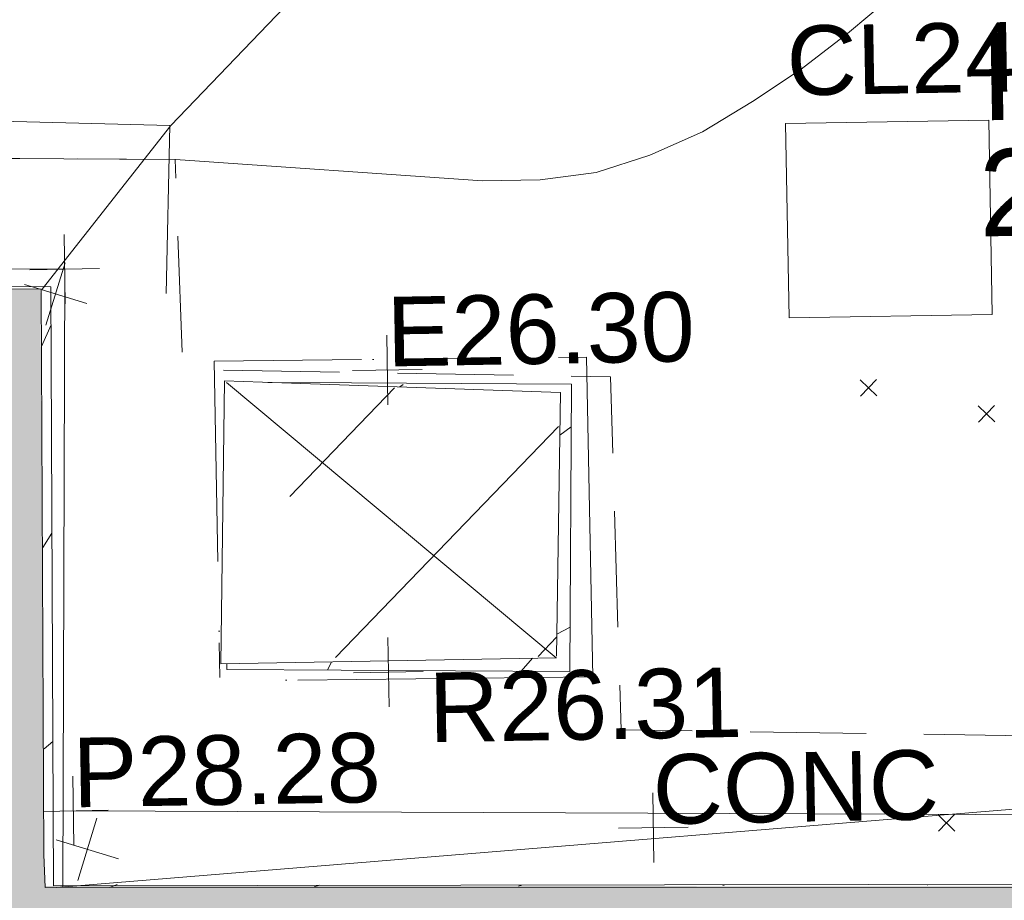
# Model space of a CAD drawing. Header units: millimetres. Extents: x -290717 to 520720, y -88450 to 287762.
# Tile 22 of 256: x -254559 to -250313, y 70557 to 74354. Entities that reach past the tile are written whole.
import ezdxf

# ---------------------------------------------------------------- set-up
doc = ezdxf.new("R2010")
doc.units = ezdxf.units.MM
for name, pattern in [('IMPORT-DASHED _2_', [750, 500, -250]), ('IMPORT-UG_ELEC_STREET LIGHTING_QLB2 _2_', [2700, 1500, -300.0000000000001, 0, -250, 150, -300.0000000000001, 0, -200]), ('IMPORT-UG_UNIDENTIFIED_QLA _2_', [2350, 1500, -300.0000000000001, 0, -50, 150, -300.0000000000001, 0, -50])]:
    doc.linetypes.add(name, pattern=pattern)
for name, color, linetype, lineweight, true_color in [('00_TOPO_BUILDING_HATCH', 7, 'Continuous', 9, 0x999999), ('00_TOPO_BUILDING_OUTLINE', 5, 'Continuous', 9, 0x0000ff), ('00_TOPO_EAVE', 7, 'Continuous', 9, 0x666666), ('00_TOPO_FOOTPATH', 7, 'Continuous', 9, 0xa50000), ('00_TOPO_SERV_IC', 5, 'Continuous', 9, 0x0000ff), ('01_DTM_CONTOUR_MJR', 7, 'Continuous', 9, 0x7f3f00), ('12333-PUM-2D-U-0001-C01 - Rev2_REVIT IMPORT_dwg', 7, 'Continuous', 9, 0x767676), ('A_RHA_Line', 7, 'Continuous', 9, 0x00a600), ('BUILDING', 5, 'Continuous', 9, 0x0000ff), ('CONTOURS_INDEX', 4, 'Continuous', 9, 0x00ffff), ('EAVE_LVL', 3, 'Continuous', 9, 0x00ff00), ('HATCHING', 4, 'Continuous', 9, 0x00ffff), ('MANHOLES_LVL', 7, 'Continuous', 9, 0xa50000), ('PUM-UNIDENTIFIED UTILITIES-QLA', 7, 'IMPORT-UG_UNIDENTIFIED_QLA _2_', 9, 0x52a500), ('RIDGE_LVL', 6, 'Continuous', 9, 0xff00ff)]:
    doc.layers.add(name, color=color, linetype=linetype, lineweight=lineweight, true_color=true_color)
for name, color, linetype, lineweight in [('A_RHA_Detail', 7, 'Continuous', 9), ('CHANGE_OF_SURFACE', 7, 'IMPORT-DASHED _2_', 9), ('GEN-TEXT', 7, 'Continuous', 9), ('PARAPET', 7, 'Continuous', 9), ('PARAPET_LVL', 7, 'Continuous', 9), ('Text', 7, 'Continuous', 9), ('TEXT_TXT', 7, 'Continuous', 9)]:
    doc.layers.add(name, color=color, linetype=linetype, lineweight=lineweight)
doc.styles.add('Arial_3', font='arial.ttf', dxfattribs={"height": 299.9999999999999})
doc.styles.add('Swis721 Lt BT_2', font='swissl.ttf', dxfattribs={"height": 375})
pattern_1 = [(45, (-537532529.603, -725615860.767), (-441.9417382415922, 441.9417382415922), [])]

# ---------------------------------------------------------------- blocks, each defined once
blk = doc.blocks.new('12333-PUM-2D-U-0001-C01 - Rev2_REVIT IMPORT_dwg_MSL_Eaves_SYM_1-V42-Site Location Plan Existing')
at = {"layer": '00_TOPO_EAVE', "color": 254, "true_color": 0xcccccc}
for p, q in [((-116.0873754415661, -356.5791934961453), (116.0873754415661, 356.5791934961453)), ((-174.818541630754, 56.91365633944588), (-356.5791934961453, 116.0873754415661)), ((356.5791934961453, -116.0873754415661), (-164.9679200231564, 53.70670307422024))]:
    blk.add_line(p, q, dxfattribs=at)
blk = doc.blocks.new('12333-PUM-2D-U-0001-C01 - Rev2_REVIT IMPORT_dwg_MSL_Eaves_SYM_1-V20-Site Location Plan Existing')
at = {"layer": '00_TOPO_EAVE', "color": 254, "true_color": 0xcccccc}
for p, q in [((-116.0873754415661, -356.5791934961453), (116.0873754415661, 356.5791934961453)), ((356.5791934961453, -116.0873754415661), (-356.5791934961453, 116.0873754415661))]:
    blk.add_line(p, q, dxfattribs=at)
blk = doc.blocks.new('12333-PUM-2D-U-0001-C01 - Rev2_REVIT IMPORT_dwg_MGS62954_T2_Galway_ITM_3d_Rev1-2077680-Site Location Plan Existing')
at = {"layer": '00_TOPO_BUILDING_HATCH', "true_color": 0xcccccc}
h = blk.add_hatch(dxfattribs=at)
h.set_pattern_fill('FP_1', color=254, style=0, pattern_type=2)
h.set_pattern_definition([(45, (0, 0), (-441.9417382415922, 441.9417382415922), [])])
h.paths.add_polyline_path([(533649556.8275144, 725631439.2785987), (533651003.0259727, 725631423.179179), (533651034.0921122, 725632559.7583098), (533649602.248427, 725632626.7277129), (533649881.841107, 725632101.712874), (533649582.4323552, 725631491.4657214)])
at = {"layer": '00_TOPO_BUILDING_OUTLINE', "color": 254, "true_color": 0xcccccc}
for p, q in [((533649593.1, 725632635.6), (533649555.0000001, 725631416.4)), ((533649593.1, 725632635.6), (533649755.8768422, 725632627.0327978)), ((533649601.3005394, 725632628.5076418), (533651002.5254138, 725631416.63748)), ((533649755.8768422, 725632627.0327978), (533651040.9000002, 725632559.4)), ((533651040.9000002, 725632559.4), (533651003.0259727, 725631423.179179)), ((533651002.8, 725631416.4), (533649555.0000001, 725631416.4))]:
    blk.add_line(p, q, dxfattribs=at)
at = {"layer": '00_TOPO_FOOTPATH', "color": 254, "true_color": 0xcccccc, "flags": 128}
blk.add_lwpolyline([(533639408.1427618, 725637293.7496169), (533638398.4107049, 725637077.0507913), (533638242.1249995, 725635515.7034487), (533638234.3904613, 725633879.7562836), (533639416.9597556, 725633887.2717819), (533641089.8869406, 725633840.3530428), (533642264.701598, 725633798.4586674), (533643782.0705271, 725633813.8555952), (533645404.7391236, 725633762.871199), (533646838.4097524, 725633785.5985802), (533648254.541896, 725633789.0963137), (533649375.9478048, 725633740.5777782), (533649347.4941457, 725633016.1031442)], dxfattribs=at)
at = {"layer": '00_TOPO_SERV_IC', "color": 254, "true_color": 0xcccccc}
for p, q in [((533652031.5000001, 725633702.4), (533652907.8000001, 725633702.4)), ((533652031.5000001, 725633702.4), (533652031.5000001, 725632864.2)), ((533652907.8000001, 725633702.4), (533652907.8000001, 725632864.2)), ((533652031.5000001, 725632864.2), (533652907.8000001, 725632864.2))]:
    blk.add_line(p, q, dxfattribs=at)
at = {"layer": '01_DTM_CONTOUR_MJR', "color": 254, "true_color": 0xcccccc, "flags": 128}
for points in [[(533648829.5779086, 725630463.1990077), (533654246.828927, 725630812.7463803)], [(533653079.0569204, 725636156.3840784), (533652939.4343893, 725636063.3936651), (533652755.2849109, 725635962.7113402), (533652462.0913035, 725635866.571559), (533652220.9836569, 725635775.2321247), (533651958.4472814, 725635622.8501139), (533651630, 725635370.0000001), (533651130.0000001, 725635300), (533650766.6552369, 725635135.4755255), (533649380.0000001, 725633740), (533648813.2795367, 725633044.0275011)]]:
    blk.add_lwpolyline(points, dxfattribs=at)
at = {"xscale": 0.375, "yscale": 0.375, "zscale": 0.375}
for name, p in [('12333-PUM-2D-U-0001-C01 - Rev2_REVIT IMPORT_dwg_MSL_Eaves_SYM_1-V42-Site Location Plan Existing', (533648870.7893047, 725633022.8904855)), ('12333-PUM-2D-U-0001-C01 - Rev2_REVIT IMPORT_dwg_MSL_Eaves_SYM_1-V20-Site Location Plan Existing', (533648965.965129, 725630626.1216565))]:
    blk.add_blockref(name, p, dxfattribs=at)
at = {"layer": '00_TOPO_SERV_IC', "color": 251, "true_color": 0x666666, "char_height": 375, "attachment_point": 1, "line_spacing_factor": 1.005061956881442, "style": 'Swis721 Lt BT_2'}
for s, insert, width in [('ICU', (533652873.8111333, 725634076.5746865), 1021.012723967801), ('24.95', (533652859.9003085, 725633576.116259), 1495.902363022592)]:
    blk.add_mtext(s, dxfattribs=dict(at, insert=insert, width=width))
blk = doc.blocks.new('12333-PUM-2D-U-0001-C01 - Rev2_REVIT IMPORT_dwg_SPOT-V196-Site Location Plan Existing')
at = {"layer": 'PARAPET_LVL', "color": 253, "true_color": 0xaaaaaa}
for p, q in [((0, 500.0000000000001), (0, -500.0000000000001)), ((-500.0000000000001, 0), (500.0000000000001, 0))]:
    blk.add_line(p, q, dxfattribs=at)
blk = doc.blocks.new('12333-PUM-2D-U-0001-C01 - Rev2_REVIT IMPORT_dwg_SPOT-V199-Site Location Plan Existing')
at = {"layer": 'PARAPET_LVL', "color": 253, "true_color": 0xaaaaaa}
for p, q in [((0, 500.0000000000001), (0, -500.0000000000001)), ((-424.6859574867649, 0), (500.0000000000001, 0))]:
    blk.add_line(p, q, dxfattribs=at)
blk = doc.blocks.new('12333-PUM-2D-U-0001-C01 - Rev2_REVIT IMPORT_dwg_SPOT-2077713-Site Location Plan Existing')
at = {"layer": 'Text', "color": 253, "true_color": 0xaaaaaa}
for p, q in [((0, 500.0000000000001), (0, -500.0000000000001)), ((-500.0000000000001, 0), (500.0000000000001, 0))]:
    blk.add_line(p, q, dxfattribs=at)
blk = doc.blocks.new('12333-PUM-2D-U-0001-C01 - Rev2_REVIT IMPORT_dwg_SPOT-V252-Site Location Plan Existing')
at = {"layer": 'EAVE_LVL', "color": 81, "true_color": 0xaaffaa}
for p, q in [((0, 500.0000000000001), (0, -500.0000000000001)), ((-500.0000000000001, 0), (500.0000000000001, 0))]:
    blk.add_line(p, q, dxfattribs=at)
blk = doc.blocks.new('12333-PUM-2D-U-0001-C01 - Rev2_REVIT IMPORT_dwg_SPOT-2077776-Site Location Plan Existing')
at = {"layer": 'RIDGE_LVL', "color": 211, "true_color": 0xffaaff}
for p, q in [((0, 500.0000000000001), (0, -500.0000000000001)), ((-500.0000000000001, 0), (500.0000000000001, 0))]:
    blk.add_line(p, q, dxfattribs=at)
blk = doc.blocks.new('12333-PUM-2D-U-0001-C01 - Rev2_REVIT IMPORT_dwg-1620468-Site Location Plan Existing')
at = {"layer": 'HATCHING', "true_color": 0xaaffff}
h = blk.add_hatch(dxfattribs=at)
h.set_pattern_fill('FP_16', color=131, style=0, pattern_type=2)
h.set_pattern_definition(pattern_1)
h.paths.add_polyline_path([(23964.76913768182, -875.9677391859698), (24125.90737851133, -773.8632951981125), (24392.08837854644, -567.0611334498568), (24461.69394442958, -495.2497574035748), (24048.30614390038, -811.7469325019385)])
h.paths.add_polyline_path([(24623.28622993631, -363.1574729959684), (24719.04993674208, -278.699203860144), (25082.37056637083, 165.4301256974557), (25300.75284355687, 503.1638763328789), (25425.19607918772, 727.1617006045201), (25535.90099077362, 968.7249992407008), (25640.02361001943, 1327.974446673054), (25741.33690954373, 1860.778245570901), (25754.23469954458, 1952.808640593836), (25749.88707085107, 2350.616658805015), (25772.59273477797, 3004.539774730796), (25838.00477545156, 6318.112393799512), (25807.58770304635, 6316.191716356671), (25762.8251877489, 5116.677481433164), (25596.31906136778, 5116.677481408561), (25341.47027026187, 4386.877548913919), (25596.31906150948, 3505.095148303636), (25746.46773591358, 3505.095148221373), (25701.71011229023, 2198.414292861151), (25690.15042633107, 1885.512413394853), (25677.92352285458, 1699.714460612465), (25572.64334575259, 1236.603294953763), (25482.87348887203, 953.2911014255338), (25256.35969481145, 504.054790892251), (25037.92357972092, 155.1811199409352), (24821.67069747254, -135.4952995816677)])
h.paths.add_polyline_path([(19122.13625224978, -224.0500414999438), (18895.76770067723, 50.63959636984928), (18621.22018178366, 485.709348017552), (18657.92762250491, 409.8380993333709), (18824.65962693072, 136.8144430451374), (19119.833255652, -221.9350446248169)])
h.paths.add_polyline_path([(1686.424627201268, 454.6937352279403), (1710.976620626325, 455.5465457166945), (1750.068675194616, 2715.54327994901), (1750.000485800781, 2711.636712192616), (1686.460704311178, 455.9744726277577)])
h.paths.add_polyline_path([(4717.555653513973, 403.0665134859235), (4751.6892330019, 402.4707096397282), (4790.83271501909, 2644.999292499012), (4768.409661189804, 2646.141651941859), (4729.165959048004, 2112.273482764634), (4584.990100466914, 2112.821264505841), (4452.401084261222, 1584.700254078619), (4577.223050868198, 1143.982276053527), (4702.272549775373, 1141.464825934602), (4717.015900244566, 429.1445215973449)])
h.paths.add_polyline_path([(18186.06197689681, 1699.834160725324), (18129.77235540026, 2170.704845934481), (18129.84401306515, 2400.302390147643), (18113.92920675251, 2400.580184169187), (18111.70178500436, 2016.84340136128), (18129.70038726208, 1940.112517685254)])
h.paths.add_polyline_path([(6544.3214661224, 2641.207840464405), (6546.913621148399, 2797.776082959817), (5934.268307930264, 2939.225697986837), (5456.643526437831, 2821.408692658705), (5464.146224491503, 2662.344122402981), (6544.180760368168, 2641.210593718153)])
h.paths.add_polyline_path([(29445.72049355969, 6283.652032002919), (29487.23932402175, 6283.237620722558), (29639.36727133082, 12563.62421426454), (29667.74543012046, 14189.4078424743), (29631.92725637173, 14188.9845610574), (29467.47935001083, 7531.421360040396), (29298.80320765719, 7532.39311222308), (29162.93821402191, 7080.49213219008), (29284.32930844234, 6669.505089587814), (29452.66246280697, 6666.452016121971), (29445.72611902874, 6283.96223641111)])
h.paths.add_polyline_path([(-1622.635910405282, 11552.70356286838), (-1449.080202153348, 11977.18675107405), (-1607.493589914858, 12420.20652276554), (-1784.157011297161, 12423.26920992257), (-1798.992288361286, 11556.64946057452)])
h.paths.add_polyline_path([(21520.10466787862, 14349.94423779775), (21556.48317140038, 14354.39236588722), (21610.64456833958, 16089.81379494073), (21549.40205284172, 16090.88488440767), (21520.14918880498, 14352.58980805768)])
h.paths.add_polyline_path([(7701.911312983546, 14609.65087818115), (11763.18737745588, 14551.70141770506), (9255.37057830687, 14592.66788047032), (7737.57387038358, 14623.03312683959), (7771.542512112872, 17200.12075244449), (7729.290220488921, 17189.78219578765), (7701.811259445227, 14614.68827358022)])
h = blk.add_hatch(dxfattribs=at)
h.set_pattern_fill('FP_16', color=131, style=0, pattern_type=2)
h.set_pattern_definition(pattern_1)
h.paths.add_polyline_path([(9979.880491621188, 15501.99182331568), (10009.09152068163, 16740.53945438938), (8970.164532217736, 16757.20622238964), (9961.250152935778, 16705.04382130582), (9923.15015284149, 15562.04382129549), (8501.615727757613, 15561.58535396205), (8501.032825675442, 15536.87030589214), (9954.118053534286, 15502.5994279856)])
at = {"layer": 'BUILDING', "color": 161, "true_color": 0xaaaaff}
for p, q in [((7771.542512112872, 17200.12075244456), (4500.968171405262, 17272.26577432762)), ((8700.383994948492, 16771.40519803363), (9060.302943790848, 16762.91654354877))]:
    blk.add_line(p, q, dxfattribs=at)
at = {"layer": 'BUILDING', "color": 161, "true_color": 0xaaaaff, "flags": 128}
for points in [[(15612.26527409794, 14476.53164428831), (11250.05019898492, 14561.72262446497), (7737.484016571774, 14616.21621763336), (7771.542512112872, 17200.12075244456)], [(9060.302943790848, 16762.91654354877), (10009.09152068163, 16740.53945438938), (9979.880491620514, 15501.99182331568), (8501.032825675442, 15536.87030589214), (8501.626540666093, 15562.04382127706)]]:
    blk.add_lwpolyline(points, dxfattribs=at)
at = {"layer": 'CHANGE_OF_SURFACE', "color": 253, "true_color": 0xaaaaaa, "flags": 128}
blk.add_lwpolyline([(15747.70947561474, 15017.47483408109), (14465.17218532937, 15110.34822405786), (10196.50739966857, 15246.58220680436), (10178.34286892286, 16770.13224421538), (8334.642971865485, 16833.70810281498), (8316.4784413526, 17739.66408649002), (-2772.967734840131, 18003.0497859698), (-2611.36496404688, 23380.66367164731)], dxfattribs=at)
at = {"layer": 'CONTOURS_INDEX', "color": 131, "true_color": 0xaaffff, "flags": 128}
blk.add_lwpolyline([(12538.80235762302, 19369.37051615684), (11420.82887852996, 18391.35464513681), (11225.18055268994, 18231.68984998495), (11023.00367015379, 18081.46981755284), (10811.03395193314, 17945.41692815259), (10592.53567689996, 17818.80880147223), (10364.52833854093, 17721.62627894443), (10130.85046026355, 17652.13473187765), (9888.666771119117, 17624.17964823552), (9640.812541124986, 17623.91554028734), (8317.791483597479, 17739.23293536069), (-2772.208516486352, 17999.23293525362)], dxfattribs=at)
at = {"layer": 'GEN-TEXT', "color": 253, "true_color": 0xaaaaaa}
for p, q in [((11253.99481377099, 16667.28848230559), (11324.7054918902, 16737.99916042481)), ((11324.7054918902, 16667.28848230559), (11253.99481377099, 16737.99916042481)), ((11760.99481387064, 16546.28848226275), (11831.70549198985, 16616.99916038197)), ((11831.70549198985, 16546.28848226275), (11760.99481387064, 16616.99916038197)), ((11557.99481377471, 14785.28848232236), (11628.70549189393, 14855.99916044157)), ((11628.70549189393, 14785.28848232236), (11557.99481377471, 14855.99916044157))]:
    blk.add_line(p, q, dxfattribs=at)
at = {"layer": 'PARAPET', "color": 253, "true_color": 0xaaaaaa, "flags": 128}
for points in [[(-2006.120406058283, 3110.232550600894), (-1741.371025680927, 17484.6043514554), (7832.384683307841, 17274.56344477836), (7778.543187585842, 14608.36128017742)], [(15743.61104507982, 14773.93349748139), (14197.32494803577, 14802.14331427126), (7828.810472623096, 14938.61193861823)]]:
    blk.add_lwpolyline(points, dxfattribs=at)
at = {"layer": 'PUM-UNIDENTIFIED UTILITIES-QLA', "color": 9, "true_color": 0xc5e1aa, "flags": 128}
blk.add_lwpolyline([(10078.35015293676, 15477.64382138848), (10076.35015284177, 16856.64382134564), (8469.350152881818, 16866.64382135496), (8471.350152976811, 15487.64382128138)], close=True, dxfattribs=at)
blk.add_blockref('12333-PUM-2D-U-0001-C01 - Rev2_REVIT IMPORT_dwg_MGS62954_T2_Galway_ITM_3d_Rev1-2077680-Site Location Plan Existing', (-533641079.6498471, -725615854.3561786))
at = {"xscale": 0.3, "yscale": 0.3, "zscale": 0.3}
for name, p in [('12333-PUM-2D-U-0001-C01 - Rev2_REVIT IMPORT_dwg_SPOT-V196-Site Location Plan Existing', (7832.391483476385, 17274.53293546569)), ('12333-PUM-2D-U-0001-C01 - Rev2_REVIT IMPORT_dwg_SPOT-V252-Site Location Plan Existing', (9216.011521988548, 16815.75374444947)), ('12333-PUM-2D-U-0001-C01 - Rev2_REVIT IMPORT_dwg_SPOT-2077776-Site Location Plan Existing', (9197.880505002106, 15512.91065849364)), ('12333-PUM-2D-U-0001-C01 - Rev2_REVIT IMPORT_dwg_SPOT-V199-Site Location Plan Existing', (7828.791483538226, 14938.63293516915)), ('12333-PUM-2D-U-0001-C01 - Rev2_REVIT IMPORT_dwg_SPOT-2077713-Site Location Plan Existing', (10328.76789651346, 14822.27011711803))]:
    blk.add_blockref(name, p, dxfattribs=at)
at = {"layer": 'EAVE_LVL', "insert": (9216.011521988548, 17130.76483940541), "char_height": 299.9999999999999, "width": 1590.340713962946, "attachment_point": 1, "line_spacing_factor": 0.9417779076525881, "style": 'Arial_3'}
blk.add_mtext('E26.30', dxfattribs=at)
at = {"layer": 'MANHOLES_LVL', "insert": (10960.69516171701, 18269.26372263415), "char_height": 299.9999999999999, "width": 1895.18662449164, "attachment_point": 1, "line_spacing_factor": 0.9417779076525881, "style": 'Arial_3'}
blk.add_mtext('CL24.97', dxfattribs=at)
at = {"layer": 'PARAPET_LVL', "insert": (7828.791483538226, 15253.64403012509), "char_height": 299.9999999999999, "width": 1590.340713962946, "attachment_point": 1, "line_spacing_factor": 0.9417779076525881, "style": 'Arial_3'}
blk.add_mtext('P28.28', dxfattribs=at)
at = {"layer": 'RIDGE_LVL', "insert": (9369.220957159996, 15507.41755699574), "char_height": 299.9999999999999, "width": 1616.050610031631, "attachment_point": 1, "line_spacing_factor": 0.9417779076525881, "style": 'Arial_3'}
blk.add_mtext('R26.31', dxfattribs=at)
at = {"layer": 'TEXT_TXT', "insert": (10328.76789651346, 15137.28121207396), "char_height": 299.9999999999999, "width": 1469.136918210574, "attachment_point": 1, "line_spacing_factor": 0.9417779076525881, "style": 'Arial_3'}
blk.add_mtext('CONC', dxfattribs=at)

msp = doc.modelspace()

# ---------------------------------------------------------------- hatches: boundary and pattern name
at = {"layer": 'A_RHA_Detail', "true_color": 0xc0c0c0}
h = msp.add_hatch(color=9, dxfattribs=at)
h.paths.add_polyline_path([(-80880.60083898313, -68502.79057078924), (-80400.86592458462, -68483.4150911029), (-80400.86592458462, -62984.64684182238), (-24474.85765180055, -63009.32043784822), (-24456.14471274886, -50840.30023854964), (-36622.55041054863, -50831.65104346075), (-36622.5504104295, -44228.57792609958), (-50959.05265825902, -44213.68205212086), (-50959.05265825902, -42573.78171509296), (-54563.93258049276, -42571.21897729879), (-54565.69773355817, -45054.17447471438), (-92408.82109324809, -45027.27149617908), (-92411.78875845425, -49201.74309219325), (-100061.9988811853, -49201.74309219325), (-100052.221444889, -64852.82557835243), (-86120.90825231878, -64852.82557835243), (-86092.16626519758, -62957.90041523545), (-84861.10047611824, -62957.90041520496), (-84854.79054275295, -68240.10973718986), (-80870.60226895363, -68240.10973718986)])
h.paths.add_polyline_path([(-137238.9269955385, -68461.93840922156), (-132719.7426408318, -68433.06336920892), (-132847.0731201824, -62850.0428228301), (-130454.6837966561, -62916.63108081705), (-130498.2830220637, -61355.8539363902), (-117581.136331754, -61423.42893434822), (-117492.3908565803, -49183.91309186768), (-125136.5200282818, -49178.47881939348), (-125133.5727033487, -45032.61887132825), (-163007.1824077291, -45005.69421944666), (-163007.1824077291, -44090.29634113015), (-163123.8521375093, -44090.21339942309), (-163122.6389897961, -42383.751842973), (-166563.8543420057, -42383.75184295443), (-166565.0349082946, -44044.3982420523), (-193158.4656786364, -44025.49275802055), (-193195.152889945, -62863.6565097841), (-137269.7106414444, -62916.63108078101), (-137254.3708868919, -65679.90523788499)])
h.paths.add_polyline_path([(120310.9497607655, -32334.2823016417), (120312.4652266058, -31610.73011961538), (133451.2244789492, -31638.24899384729), (133469.2230092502, -19717.98315777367), (121295.7536929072, -19692.48606427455), (121319.8434528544, -8190.941560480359), (112277.0825929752, -8172.001674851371), (112263.1769726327, -14811.12345451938), (78285.85310969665, -14739.95861435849), (78292.82277619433, -8167.077575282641), (76545.55099677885, -8163.40371230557), (69355.76844230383, -8152.931592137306), (69353.66597202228, -9156.746357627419), (68372.60878942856, -9154.691552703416), (68372.60878942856, -13705.52853212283), (69333.72334743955, -13707.54156767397), (69325.07112544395, -16249.53369225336), (66623.4489111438, -16249.53369225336), (66619.79243932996, -17995.29925522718), (65989.07757491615, -17995.29925522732), (65985.44262769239, -19730.78799479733), (57152.23993372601, -19712.28702423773), (57127.42535098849, -31559.89461998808), (70277.87165423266, -31587.43801817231), (70277.87165428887, -32271.74147154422), (78263.96947906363, -32285.12944888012), (78266.62669288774, -31019.79372153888), (112335.8856506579, -31091.15111856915), (112335.8856506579, -32317.57330550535), (119781.4233959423, -32333.17321910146)])
h.paths.add_polyline_path([(7503.71740934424, -1791.43926322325), (15482.43097389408, -674.0213230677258), (15484.0826184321, 148.1327206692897), (56188.28042539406, 205.5276654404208), (56155.8432600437, 14338.31663138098), (18016.62665932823, 14236.4814953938), (17967.9025208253, 34313.18372075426), (21727.10644861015, 34324.06926249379), (21708.9097307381, 40608.10218319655), (18009.66447156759, 40608.10218325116), (17995.54603703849, 45483.75063445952), (9770.084212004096, 45420.63294734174), (3966.216019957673, 45443.14492469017), (3984.771235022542, 14176.56786831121), (1023.062455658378, 14176.56786840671), (-276.5134647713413, 14190.52623465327), (-231.6790044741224, 5976.811441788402), (-226.4491536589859, 193.7444677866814), (1220.250839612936, 179.5999159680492), (7477.609307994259, 143.2867556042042), (7488.638446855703, -674.0213230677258)])
h.paths.add_polyline_path([(77755.59663317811, 53.47451145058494), (77729.51881611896, 1699.844979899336), (94464.47132486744, 1659.976083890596), (94606.37913471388, 17991.39023626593), (88810.41901146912, 18015.03260816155), (88799.89418497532, 14436.74271609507), (69413.88950349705, 14457.87738898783), (69377.35724448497, 99.62816357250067), (70760.85642036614, 92.0068082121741)])
h.paths.add_polyline_path([(61252.12079698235, 46453.95617369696), (105774.7348988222, 46472.68783510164), (105768.2642197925, 61852.61234310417), (92285.13876306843, 61852.61234310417), (92308.59670397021, 65784.30757142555), (96107.46680002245, 65767.6044524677), (96059.6808111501, 75209.20847378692), (101084.8427276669, 75071.88872768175), (104988.0046543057, 74765.36560410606), (108403.6894220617, 74363.84089439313), (112009.2703903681, 73787.25420864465), (115645.3524814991, 73049.69667210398), (116890.8108050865, 72761.69136255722), (120208.9929832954, 71893.18353872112), (120865.241739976, 71703.68487155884), (124135.6329505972, 70669.67317909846), (127435.6253142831, 69480.50055823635), (127820.4368655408, 69394.93141813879), (128274.3081769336, 69331.69585757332), (128731.879114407, 69306.66104520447), (129189.9401456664, 69320.00258265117), (129645.2782985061, 69371.62688830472), (130094.6997111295, 69461.17185607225), (130535.0520071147, 69588.00939078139), (130963.2464342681, 69751.2498188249), (131376.279516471, 69949.74812593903), (131771.254123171, 70182.11198906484), (132162.5575600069, 70460.54046602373), (132496.0921582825, 70741.69081117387), (132820.8713676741, 71064.98072578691), (133117.4593294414, 71414.31364276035), (133383.77568926, 71787.23923958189), (133616.5473239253, 72178.53728446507), (133817.1647262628, 72590.54524901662), (133982.6025969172, 73017.89547517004), (134111.7005086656, 73457.59040804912), (134203.5529320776, 73906.545904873), (134257.5155882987, 74361.61286220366), (134272.5462649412, 74819.59931534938), (134250.5259874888, 75277.29281749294), (134189.6227572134, 75731.48297750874), (134090.9274700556, 76178.98397761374), (133955.1324028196, 76616.65691996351), (133783.1900598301, 77041.4318434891), (133576.3064937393, 77450.3292564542), (133335.9328436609, 77840.48103831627), (133063.7551572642, 78209.15055536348), (132761.6825665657, 78553.75185442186), (132431.8338935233, 78871.86780505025), (132076.5227904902, 79161.26705200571), (131698.2415079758, 79419.91966864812), (131299.6434187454, 79646.01139199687), (131093.5942456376, 79746.34209763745), (132146.0467355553, 83110.22226149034), (122787.763295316, 86282.54285521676), (121604.3555410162, 82800.35918872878), (117095.9864226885, 83870.84033788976), (116841.9598400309, 83526.35449576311), (116120.5435466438, 91221.9361197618), (110237.7341284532, 91274.27491024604), (110194.3680786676, 90435.39030217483), (104988.0046543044, 90486.49901569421), (104973.2761846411, 94309.82427956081), (103746.1314668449, 94309.82427962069), (103839.9937121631, 122852.1474272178), (96365.09202303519, 122931.9599471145), (96350.3400238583, 123952.416858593), (104555.5505249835, 123902.1925258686), (104607.3234457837, 120248.5396157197), (125502.5015002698, 120134.193340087), (125662.0200253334, 137657.3796883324), (114479.5865733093, 137699.2256881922), (114382.3062641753, 129149.9458158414), (104644.1590035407, 129187.997507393), (104577.9931702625, 126217.3903165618), (101184.4926405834, 126159.1566967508), (101264.6166812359, 135959.2655565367), (89967.23177303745, 135988.8856164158), (89927.63362986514, 125823.6463181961), (93630.53562299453, 125840.7948842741), (93580.6568888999, 122931.9599471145), (88697.38835373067, 122904.7310127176), (88679.38989541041, 95739.0914377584), (86378.25848993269, 95739.0914377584), (86378.18187189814, 96178.10083375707), (83279.5074328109, 96200.92083330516), (83273.62493422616, 95735.74732136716), (70169.67509616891, 95733.22421950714), (70166.2684274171, 96272.07409350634), (66674.99731291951, 96257.14073659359), (66654.74538556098, 95755.71092140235), (65784.77231076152, 95755.71092140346), (65887.65094981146, 117470.6305650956), (53473.34271625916, 117487.9046429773), (53434.44066306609, 98570.4634906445), (40649.41626913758, 98570.46349066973), (40610.16711556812, 94406.01479082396), (38853.82372865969, 94410.36303444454), (38848.65589191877, 89463.65332732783), (40612.46601909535, 89518.45976927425), (40665.38257359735, 86257.73741131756), (38372.19584673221, 86305.7230928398), (38369.79373532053, 76901.0507917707), (50937.95125076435, 76944.40198877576), (50922.88567283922, 74598.78180893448), (56484.90611318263, 74588.85093774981), (56484.9061131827, 75194.85181998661), (92465.40372273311, 75233.02581663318), (92645.92783659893, 71766.64845097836), (89810.5550181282, 69362.83965827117), (85313.16173971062, 69360.94750424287), (85313.16173971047, 66907.40508090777), (75210.14498260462, 66903.15451592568), (75210.14498260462, 63815.70944554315), (70819.40014306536, 63815.70999204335), (70819.21601502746, 64253.35708063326), (69456.8341568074, 64253.35708063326), (69455.71957374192, 66901.99623168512), (61303.3285675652, 66898.56680686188), (61304.56054652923, 63970.32021231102), (70500.41048205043, 63970.32021223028), (70500.40885431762, 61852.59006210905), (61245.64388480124, 61848.69637492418), (61252.12079698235, 46455.07044720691)])
h.paths.add_polyline_path([(-17153.16561239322, 48569.32684293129), (-17153.16561227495, 60770.38083690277), (-29362.88357762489, 60774.7042869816), (-29362.88357762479, 67399.20394583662), (-43507.25361058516, 67405.01911302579), (-43488.53133082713, 69093.07334179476), (-45766.41866234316, 69109.32868391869), (-45794.34620035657, 67405.01911302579), (-47272.11273197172, 67404.21245453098), (-47272.44887636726, 66454.91798912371), (-86004.56386335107, 66468.6329952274), (-86006.66970790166, 60521.58362724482), (-92662.8772251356, 60521.58362724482), (-92666.53762789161, 50184.35611936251), (-79752.016597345, 50179.78302554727), (-79752.016597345, 48591.49323813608), (-17157.71631240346, 48569.32845421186)])
h.paths.add_polyline_path([(-201056.4185879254, 48628.75479108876), (-138377.9751621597, 48634.64535782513), (-138377.9751621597, 50133.28202330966), (-125467.710581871, 50134.49533928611), (-125468.6909603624, 60566.19036866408), (-132186.8595615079, 60565.86652591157), (-132187.4203588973, 66533.01978768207), (-170643.3098734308, 66805.61809689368), (-170643.3098732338, 67738.78475851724), (-200340.0100486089, 67488.93693767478), (-200348.7175167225, 60827.7802510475), (-201057.5650552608, 60827.71357562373), (-201056.6510294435, 51102.0431337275)])
h.paths.add_polyline_path([(-240051.5126725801, 54769.1949116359), (-239444.4902595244, 54811.10754483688), (-239186.5396225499, 54841.92927608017), (-238764.8191578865, 54940.98166103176), (-238382.4735933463, 55122.46891391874), (-237990.3402229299, 55354.87497237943), (-237269.2031026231, 55936.21514997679), (-237030.2712443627, 56228.66101920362), (-236793.0039600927, 56569.31473977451), (-236554.5880579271, 57004.26389721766), (-236432.7219585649, 57267.46508911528), (-236300.0815274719, 57753.26239002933), (-236250.7285154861, 58017.17885687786), (-236235.6490610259, 58516.21786795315), (-236233.2538430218, 58987.85640057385), (-236213.702979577, 59823.48083772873), (-236363.8287856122, 59820.8603820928), (-236634.0279869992, 60698.06075831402), (-236391.9547756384, 61432.1972634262), (-236225.4740089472, 61435.10319604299), (-236201.6036570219, 62637.68779599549), (-232563.5271750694, 62639.28734435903), (-232563.5271750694, 63049.03842407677), (-232732.1945866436, 63049.15302221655), (-232860.1521278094, 63457.9589027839), (-232731.6068089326, 63914.24862701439), (-232560.8209657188, 63914.24862701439), (-232521.9864006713, 70597.99604498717), (-240628.6947850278, 70598.85496274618), (-240629.7923196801, 72350.98321581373), (-246412.6011213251, 72347.36085937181), (-246412.6011213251, 70616.45923939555), (-254449.5805725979, 70618.60952619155), (-254454.637144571, 70754.06491724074), (-254469.7140363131, 73191.6627625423), (-263883.2532625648, 73267.83063692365), (-263902.4181505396, 68260.74348557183), (-263714.8217520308, 68259.82096576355), (-263552.9672900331, 67819.6543439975), (-263719.0883117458, 67392.20684197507), (-263913.629869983, 67392.20684288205), (-263956.7001914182, 58633.76423459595), (-260181.1963171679, 58611.22607638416), (-260192.3146984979, 56354.25111578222), (-257184.684388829, 56339.46086010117), (-257213.4419958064, 57092.93866025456), (-257338.5163846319, 57093.27331227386), (-257471.0109295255, 57531.7457231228), (-257338.5163845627, 58062.22513700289), (-257203.4956297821, 58064.06881293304), (-257173.5751889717, 58598.54056827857), (-256478.2273617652, 58575.27357918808), (-256478.2273617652, 58788.51859477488), (-256013.0091299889, 58911.92701537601), (-255397.0786589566, 58780.99767608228), (-255397.0786664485, 58595.98242230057), (-243809.8853614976, 58585.92793205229), (-243805.3570672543, 58352.04527760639), (-243740.9394682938, 57884.52572396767), (-243619.083060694, 57421.84877501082), (-243424.3877541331, 56943.65915328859), (-243247.1437899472, 56608.24157716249), (-243003.0710577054, 56249.99021479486), (-242732.2093200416, 55932.75703086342), (-242371.7230179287, 55603.12658814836), (-242141.2551255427, 55424.88676771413), (-241804.9643038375, 55216.88439829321), (-241529.464082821, 55077.02869058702), (-241100.6275144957, 54917.18295005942), (-240836.2134980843, 54840.82833179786), (-240453.4486196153, 54788.6078413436), (-240203.3756532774, 54776.52967577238)])
h.paths.add_polyline_path([(40276.69022620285, 59895.3641775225), (40328.62676026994, 69196.9439153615), (36588.99968782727, 69217.82459101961), (36619.46637569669, 74674.25962431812), (32264.36460075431, 74687.02318924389), (32233.48293864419, 69156.26826309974), (11916.69390488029, 69269.70959690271), (11966.66200108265, 78218.75165977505), (29087.50901742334, 78123.15526811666), (29143.44567202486, 88141.13700481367), (15719.34879623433, 88216.09212957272), (15732.60379610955, 90589.99788900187), (4594.294101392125, 90652.19003492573), (4525.129359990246, 78265.12250452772), (10096.76365550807, 78234.01258734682), (10077.43887221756, 74773.03821913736), (4547.641142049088, 74803.91453678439), (4465.579974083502, 60107.16002351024), (19125.89094757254, 60025.30234268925), (19139.86249371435, 62527.53804648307), (31738.59196305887, 62457.19146407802), (31724.55430855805, 59943.11609818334), (38369.79364222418, 59906.01157297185)])
h.paths.add_polyline_path([(-246083.0241259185, 72334.29150213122), (-246083.0594797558, 72334.30275087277), (-246208.2905500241, 72334.29150213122)])
h.paths.add_polyline_path([(-114575.3004830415, 112178.0758696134), (-114575.3246436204, 112178.0758696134), (-114707.2752166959, 115801.5811617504)])
h.paths.add_polyline_path([(-154699.9178766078, 101760.4080976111), (-114382.0503338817, 101776.0542915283), (-114382.0503338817, 106926.936016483), (-113755.641395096, 106927.1791078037), (-113757.5507412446, 111847.2721532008), (-114431.6837526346, 111847.2721532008), (-114431.8098651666, 112178.075869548), (-114575.3004830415, 112178.0758696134), (-114578.9984943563, 121707.2390834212), (-123056.9849702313, 121707.2390834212), (-123068.8201032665, 156452.7036899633), (-119381.2340625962, 156454.1347343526), (-119381.2340625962, 160165.8603541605), (-115501.031452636, 160167.3661472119), (-115503.3750945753, 166206.5793118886), (-132411.7987151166, 166599.6604729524), (-132411.8243306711, 166665.6603411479), (-135275.0124468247, 166664.5489553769), (-135275.0124468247, 166628.1883102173), (-135911.3205077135, 166628.1944503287), (-135911.3479256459, 166352.1604668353), (-152521.1633846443, 166345.7145607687), (-152518.3680955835, 159142.6836790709), (-150699.3133726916, 159117.9265656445), (-150755.6690356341, 122560.6912032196), (-151059.2005266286, 122560.6912032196), (-151061.0981347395, 121302.4374931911), (-154138.3148337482, 121372.6012653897), (-154138.3148337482, 121865.183451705), (-154704.3888425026, 121867.2611370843), (-154688.5451973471, 119352.3937021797), (-154745.5933227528, 119352.3715636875), (-154745.5763474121, 118722.1532660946), (-160794.1544526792, 118748.744283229), (-160794.1544527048, 119410.5425977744), (-163852.1622693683, 119422.408321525), (-163855.0715294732, 118762.2003111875), (-167568.6765459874, 118778.5256058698), (-166634.6619849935, 124395.1277019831), (-166843.6206842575, 124471.2090400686), (-167568.6765459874, 124707.6250904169), (-168028.2173235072, 124841.3808643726), (-168630.5006276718, 124991.3056740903), (-169238.2056070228, 125117.4693074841), (-169850.3952285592, 125219.6772877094), (-170466.1255403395, 125297.7720169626), (-171089.1102599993, 125351.8553033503), (-171704.4065937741, 125381.1774254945), (-172325.0479971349, 125386.3595015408), (-172782.2248668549, 125374.5832363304), (-173401.7764236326, 125337.4554476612), (-174019.3926983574, 125276.0328036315), (-174634.1213722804, 125190.4100127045), (-175245.0145766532, 125080.7190996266), (-176047.1958093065, 124895.7675261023), (-176665.4852587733, 124724.7228134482), (-177045.3001228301, 124609.1129151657), (-177631.5127793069, 124405.2077276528), (-176665.4852586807, 118818.5158793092), (-177558.9402083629, 118822.4435769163), (-177662.2853368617, 125263.4341236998), (-176365.3912352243, 126542.9270807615), (-159462.2970490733, 126319.9103917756), (-157057.7396790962, 128609.0850976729), (-157060.6673204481, 136153.1661957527), (-158638.8016610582, 137740.2441626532), (-159352.3735831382, 137740.2441626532), (-161634.4140635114, 140201.1078539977), (-168727.9404946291, 140256.8191147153), (-171035.0401162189, 137942.884730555), (-174184.1459014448, 137942.884730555), (-176460.1168228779, 140292.2858551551), (-177341.68569345, 140292.285855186), (-177341.7114445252, 140358.4281613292), (-183428.5803825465, 140356.0660244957), (-185921.6385984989, 137917.4639097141), (-185921.6385985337, 131757.309115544), (-186906.8767412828, 131756.9267734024), (-187725.3914540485, 130809.9989183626), (-187724.0588902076, 127376.1828149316), (-186481.0281350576, 126304.557648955), (-186479.4846755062, 122327.2959175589), (-185176.2828158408, 121059.4673825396), (-180304.1129154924, 121059.4673825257), (-180304.1136492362, 118802.0484409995), (-193555.3706955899, 118802.0484409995), (-193555.3686998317, 133117.8341649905), (-192593.6442938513, 133118.2073819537), (-192593.6442938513, 134200.8158367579), (-192224.6284783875, 134200.9592041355), (-192225.5653014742, 136615.0101267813), (-192595.0012461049, 136615.0101267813), (-192595.4357332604, 137734.4745166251), (-193589.2709668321, 137734.4746851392), (-193589.2685988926, 147474.5705834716), (-193163.2062206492, 147492.8644728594), (-192606.8095195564, 147551.4951472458), (-192359.9383250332, 147589.5931622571), (-192199.8207947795, 147616.5827293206), (-191882.7548926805, 147682.9245600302), (-191568.5380071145, 147761.6632019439), (-191020.2573150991, 147932.4221712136), (-190950.5841382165, 147955.8263236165), (-190647.7999969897, 148070.951423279), (-190349.769078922, 148197.8750093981), (-190056.9509284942, 148336.4013817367), (-189769.7970512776, 148486.316942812), (-189375.4954991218, 148717.2624196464), (-189132.9060261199, 148873.2749095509), (-188867.5421091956, 149059.0543930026), (-188609.6764469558, 149255.1087866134), (-188354.9814056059, 149465.3525772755), (-188079.6339208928, 149713.8792482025), (-187884.9836199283, 149901.8220103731), (-187538.2510284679, 150274.4802367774), (-187446.2998447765, 150378.396083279), (-187241.3270201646, 150629.2310214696), (-187046.3599558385, 150887.9197697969), (-186861.699277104, 151154.0634500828), (-186546.1373636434, 151669.8298752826), (-186524.4196769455, 151707.063245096), (-163675.289831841, 151669.8298752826), (-163687.5843044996, 148134.0767945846), (-157303.6541541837, 148136.4921063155), (-157303.6541541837, 155759.9150161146), (-157557.4317586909, 155765.0384228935), (-157555.9168973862, 166678.0466575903), (-187009.2021991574, 166699.7464767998), (-187013.0952111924, 162054.4009359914), (-188707.1775469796, 162044.5925187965), (-188705.9961893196, 155021.5333641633), (-188737.9999316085, 154650.5326603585), (-188799.0133970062, 154283.1866125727), (-188857.2045401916, 154035.4341107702), (-188966.1106131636, 153679.3368924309), (-189102.6200311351, 153332.8820747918), (-189265.8911677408, 152998.2056672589), (-189454.9174010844, 152677.3710606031), (-189645.2484685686, 152421.322012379), (-189916.9563410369, 152104.2450531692), (-190212.7041973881, 151809.4634871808), (-190530.6686598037, 151538.7947475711), (-190868.889367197, 151293.9075915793), (-191225.2810786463, 151076.3118324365), (-191597.6465194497, 150887.3490190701), (-192092.8415776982, 150682.5621956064), (-192485.2937347, 150569.6612301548), (-192903.8930807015, 150482.2408890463), (-193187.215491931, 150440.8868273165), (-193594.1866364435, 150407.1257787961), (-193594.5953882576, 151459.989522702), (-205369.2399268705, 151455.4201248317), (-205354.452352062, 113350.0822379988), (-207187.1580384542, 113349.3709450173), (-207184.3024929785, 105991.0636522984), (-205312.8709512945, 105991.0636522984), (-205311.2365670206, 101769.6553082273), (-175488.645120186, 101781.2285901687), (-175488.645120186, 110889.6985621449), (-154703.462766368, 110897.5679794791), (-154700.5193329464, 103310.2697088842)])
h.paths.add_polyline_path([(193735.9435692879, 113047.8274775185), (208865.0938716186, 114991.026643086), (208976.1154122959, 114126.6471161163), (216447.8967330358, 115086.3281915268), (216038.7305308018, 118271.970241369), (232648.5073383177, 120405.3421627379), (233425.9936153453, 114352.0734369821), (240632.2017567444, 115277.6440986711), (239854.8412683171, 121329.9334728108), (256406.8682407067, 123455.8879629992), (257091.7572256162, 118089.1198988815), (264572.287122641, 119040.8180953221), (261877.8350554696, 138524.7609215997), (259178.7147038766, 138221.6086023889), (259197.3483654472, 137439.0084132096), (254686.1480587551, 136897.0007613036), (255412.6810205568, 131314.8303174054), (240852.7447965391, 129522.4514055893), (239771.0426540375, 137918.8519126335), (240649.582243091, 138010.1984551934), (240062.3063116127, 142776.6750342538), (239165.7694641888, 142685.0143484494), (237630.9646614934, 151018.3171733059), (266172.8791088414, 154560.7889781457), (271297.187694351, 142612.4006970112), (276531.7397502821, 144861.0987145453), (274941.5029779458, 148527.903728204), (302074.530765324, 160134.9084326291), (300215.9323773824, 164320.1841173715), (301528.161327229, 164907.0997990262), (300405.1237791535, 167477.8916353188), (299016.6944531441, 166945.7181825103), (295626.7488506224, 174518.7544287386), (294333.0289184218, 177537.1551681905), (287288.847594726, 174518.7544287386), (289427.6893504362, 169661.0163464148), (272956.7816584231, 162557.1203578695), (271943.2187786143, 164897.4305293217), (267016.3118217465, 162764.0369715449), (268502.3094164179, 159357.043014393), (265200.4029571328, 157946.4096681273), (226856.4166955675, 153146.7821791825), (227510.3041274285, 148852.0205335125), (228280.9873164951, 141179.0007484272), (227302.3544112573, 141050.2812999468), (227895.3788231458, 136433.1758633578), (228748.5501749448, 136523.8855003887), (229602.307730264, 128023.7667641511), (217691.2359889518, 126493.8999679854), (217642.3600127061, 126874.4332670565), (215138.5007311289, 126552.8357430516), (215194.9980427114, 126112.9650749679), (215015.6132225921, 126089.9247571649), (214840.967257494, 127449.6644606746), (192258.7012018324, 124549.1816390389), (193486.3576426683, 114991.026643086)])
h.paths.add_polyline_path([(-78076.24179098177, 117605.518872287), (-78076.23951907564, 117610.0871212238), (-78070.31812256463, 129485.733079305), (-74723.15926546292, 129478.3852560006), (-74723.15926546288, 125435.7860625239), (-48015.64546089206, 125380.0246061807), (-47996.55031653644, 135872.5822179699), (-61198.159180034, 135901.5630078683), (-74714.72264147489, 135923.5088764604), (-74723.62876031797, 131865.2975510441), (-78070.31812256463, 131872.6421692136), (-78062.97909490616, 149549.768943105), (-58292.26570494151, 149541.5607197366), (-58292.26570494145, 148946.2407608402), (-37707.70924049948, 148937.6946534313), (-37707.70924049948, 159740.0690313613), (-44148.26955758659, 159742.7429641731), (-44148.26955758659, 162961.3319175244), (-49829.95437586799, 162961.3319175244), (-49830.92144141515, 160632.0129326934), (-78494.0902662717, 160643.9130440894), (-78494.0902662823, 161615.1537737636), (-78739.22585210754, 161615.2555472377), (-78691.79195364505, 168187.9195488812), (-90844.5764503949, 168126.8149080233), (-90962.52567696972, 152686.7636278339), (-89064.97866810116, 152685.97582136), (-89079.54115383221, 117610.0871212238), (-78374.80210165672, 117605.6428258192)])
h.paths.add_polyline_path([(69254.82576126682, 129235.9722870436), (69259.97086178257, 136167.7892474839), (86068.0992678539, 136131.0235193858), (86008.66431381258, 164703.3084147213), (58789.63167882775, 164723.5115811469), (58789.63167882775, 170119.2062865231), (54460.16324890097, 170122.4198087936), (54457.21717773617, 166153.2792453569), (47042.21516498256, 166158.7829869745), (47041.10931533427, 164668.9097040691), (39173.27935198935, 164674.7495545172), (39172.83712618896, 164078.9539098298), (17014.87910992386, 164095.400525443), (17002.38841206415, 147267.1142245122), (12659.63471563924, 147267.1142245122), (12653.6008753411, 139137.9291796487), (17031.41608901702, 139134.6797717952), (17024.58791744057, 129935.3194463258), (39191.34773726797, 129918.8662983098), (39191.34773726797, 129258.2867272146), (69014.0340609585, 129236.1510132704)])
h.paths.add_polyline_path([(39265.62356917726, 139467.8223435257), (33050.91021530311, 139484.1586867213), (33087.56357182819, 153427.9220784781), (39277.60130890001, 153411.6505991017), (39277.60130890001, 152830.3127277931), (43058.29603858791, 152820.3745823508), (43024.83899408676, 140092.5601633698), (39267.2657899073, 140092.5601633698)])
h.paths.add_polyline_path([(1979.548949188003, 189123.2414339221), (18699.10403225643, 189180.0465563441), (18678.46874727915, 195253.6675675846), (24349.02704558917, 195272.9334349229), (24334.96888369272, 199550.7690689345), (28829.78348971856, 199566.0403168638), (28798.35772162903, 208815.6446465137), (24334.94961552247, 208806.1514042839), (24333.90624838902, 209113.2475694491), (16811.59093053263, 209087.6902915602), (16806.58456496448, 208843.590909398), (6772.293057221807, 208809.4991440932), (6797.166076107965, 201488.5780549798), (-8471.058649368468, 201436.7038403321), (-8471.058649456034, 200429.0172029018), (-11856.09020773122, 200417.5164702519), (-11823.72827012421, 190892.3684139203), (-7614.729360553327, 190904.9356358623), (-7614.729360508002, 190170.8290169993), (-4608.619189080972, 190169.2993656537), (-4608.238782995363, 190916.8832264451), (1973.379031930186, 190939.2444093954), (1977.122761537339, 189837.3456606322)])
h.paths.add_polyline_path([(-20506.2213294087, 190640.028646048), (-20122.28942212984, 206347.1214480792), (-41550.34215554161, 207015.255795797), (-41462.26177905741, 210449.6195896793), (-31391.41053375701, 210152.0276719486), (-31078.64493158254, 223862.574366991), (-44305.08575746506, 224230.797228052), (-44490.79956595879, 211865.5542346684), (-47510.12209651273, 211942.9901386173), (-47722.57925074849, 203659.0205615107), (-47076.06680551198, 203635.3001466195), (-47175.4684425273, 199531.9403872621), (-46801.21126120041, 199520.4703265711), (-46873.68175963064, 195478.589946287), (-44600.40472249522, 195425.25597799), (-44685.88459510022, 192243.2795180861), (-38073.99929110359, 192135.6564361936), (-38104.39995468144, 191126.9722513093), (-21537.79264469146, 190668.5723413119)])
h.paths.add_polyline_path([(16801.02360974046, 195961.5001375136), (9656.615133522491, 196015.1086064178), (9643.83815057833, 199513.9922857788), (11631.77992465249, 199485.8321209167), (11631.79209405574, 203322.2460457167), (16806.58456511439, 203391.4855727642), (16801.04077099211, 195984.4293109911)])
h.paths.add_polyline_path([(122084.9263243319, 200536.2570557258), (122088.180516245, 206386.1947929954), (125211.1061637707, 206386.1947929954), (125211.1162733, 206645.8932838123), (126202.709897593, 206645.8932838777), (126203.0204768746, 207041.0477229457), (130401.4034740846, 206979.0758390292), (130444.269112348, 209883.2802976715), (126202.8383602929, 209945.883203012), (126203.0204768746, 214624.1281189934), (127364.7919503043, 214624.1281189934), (127365.2106673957, 225380.2058570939), (126159.8599207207, 225380.2527798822), (126207.4133336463, 241475.3410923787), (119482.541129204, 241495.8747302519), (119479.204156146, 246182.0096278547), (109943.9121324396, 246175.219673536), (109953.2702600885, 233033.3814297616), (115000.5285021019, 233033.3814296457), (114999.5792924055, 208653.4991933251), (112026.3032629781, 208653.4991933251), (112024.3519988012, 200538.6764491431), (122024.6079402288, 200536.271559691)])
h.paths.add_polyline_path([(30087.05071628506, 200986.75440713), (38030.67179073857, 201028.6865661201), (38030.67179073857, 202922.9731661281), (38109.89531489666, 202923.3913649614), (38067.25569093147, 208827.6066631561), (38013.35839375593, 208827.667223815), (38012.38630312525, 209012.5383931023), (30044.90685988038, 208970.4802974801), (30060.65944993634, 205986.3119354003)])
h.paths.add_polyline_path([(195986.2599411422, 205661.5722736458), (202896.8751332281, 206052.0074670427), (202676.886254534, 209945.7611691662), (195766.2710618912, 209555.325975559)])
h.paths.add_polyline_path([(-91652.40581580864, 206392.6172135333), (-79454.24421187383, 206432.5105635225), (-79629.29258199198, 238245.6998510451), (-68904.21147484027, 238215.095164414), (-68918.56040493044, 246314.0782553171), (-68756.515268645, 246312.9061543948), (-68755.20581930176, 246638.9786699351), (-79620.07671794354, 246651.3624133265), (-79606.5628449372, 247343.5411849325), (-82154.50636787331, 247318.0695596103), (-82154.50636787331, 247488.1275895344), (-91640.64698348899, 247472.5371040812), (-91638.72040628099, 246846.4753752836), (-131470.3702759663, 246641.42150215), (-131470.3702759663, 250159.5419305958), (-142857.1087886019, 250176.7939677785), (-142864.0554935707, 246220.0701029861), (-165118.8027587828, 246272.3986783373), (-165040.0492656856, 253907.936045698), (-178677.4727934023, 253929.5079730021), (-178699.5521575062, 238176.7234097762), (-138599.3373496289, 238209.4781454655), (-138548.4479938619, 206627.5237025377), (-126646.6702863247, 206572.2299428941), (-126666.6805510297, 234825.8818836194), (-124962.7180531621, 234825.9534805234), (-124969.0241559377, 234688.4891474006), (-91595.61129713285, 234664.3133306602), (-91650.87307429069, 207155.5994723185)])
h.paths.add_polyline_path([(142123.7078306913, 209113.5383730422), (152768.4446292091, 209127.3137315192), (152745.2992288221, 227012.6338093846), (142100.5623961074, 226998.8584508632), (142121.8067345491, 210582.5602414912)])
h.paths.add_polyline_path([(168998.8561285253, 209274.9592350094), (169026.8416078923, 226860.3446541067), (161686.6780313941, 226876.6646907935), (161647.6783165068, 209291.3037608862), (168846.6177107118, 209275.2977201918)])
h.paths.add_polyline_path([(49761.46820716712, 218476.567809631), (49794.00484362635, 223316.1680811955), (41274.07755979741, 223363.4010619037), (41273.58999769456, 223290.879563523), (32187.30576793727, 223351.9666549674), (32202.10532416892, 225553.2987455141), (20081.8372469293, 225634.7833114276), (20035.26675877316, 218707.7438838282), (31566.33951793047, 218630.2204926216), (31566.12891728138, 218598.8950898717), (49547.01686615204, 218478.0095661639)])
h.paths.add_polyline_path([(162361.9830851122, 234154.0520866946), (162366.6425722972, 241589.9129272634), (135261.1026964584, 241630.986197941), (135249.0888707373, 234197.8735112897), (160249.0277027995, 234157.467167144)])
h.paths.add_polyline_path([(176458.8604388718, 246709.572470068), (176516.248447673, 252173.1529805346), (168884.2833866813, 252253.3171281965), (168934.8652923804, 257068.9279575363), (164355.0504715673, 257117.0331241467), (164296.1746742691, 251511.8088120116), (164416.8965511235, 251510.5407811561), (164367.8024342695, 246836.5737543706), (172300.1975056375, 246753.2539686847)])

# ---------------------------------------------------------------- linework, layer by layer
at = {"layer": 'A_RHA_Line', "color": 7}
for p, q in [((-254466.9671118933, 73191.64053636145), (-263883.2532625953, 73267.83063695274)), ((-254454.6371445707, 70754.06491796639), (-254466.9671118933, 73191.64053636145)), ((-254449.3123490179, 70611.42435739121), (-254454.6371445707, 70754.0649179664)), ((-246411.5168831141, 70616.45923945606), (-254449.3123490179, 70611.42435739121))]:
    msp.add_line(p, q, dxfattribs=at)

# ---------------------------------------------------------------- block references
at = {"layer": '12333-PUM-2D-U-0001-C01 - Rev2_REVIT IMPORT_dwg', "color": 254, "linetype": 'IMPORT-UG_ELEC_STREET LIGHTING_QLB2 _2_', "true_color": 0xffd4d4, "rotation": 0.9999999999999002}
msp.add_blockref('12333-PUM-2D-U-0001-C01 - Rev2_REVIT IMPORT_dwg-1620468-Site Location Plan Existing', (-261895.0770586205, 55869.5817132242), dxfattribs=at)

doc.saveas('drawing.dxf')
